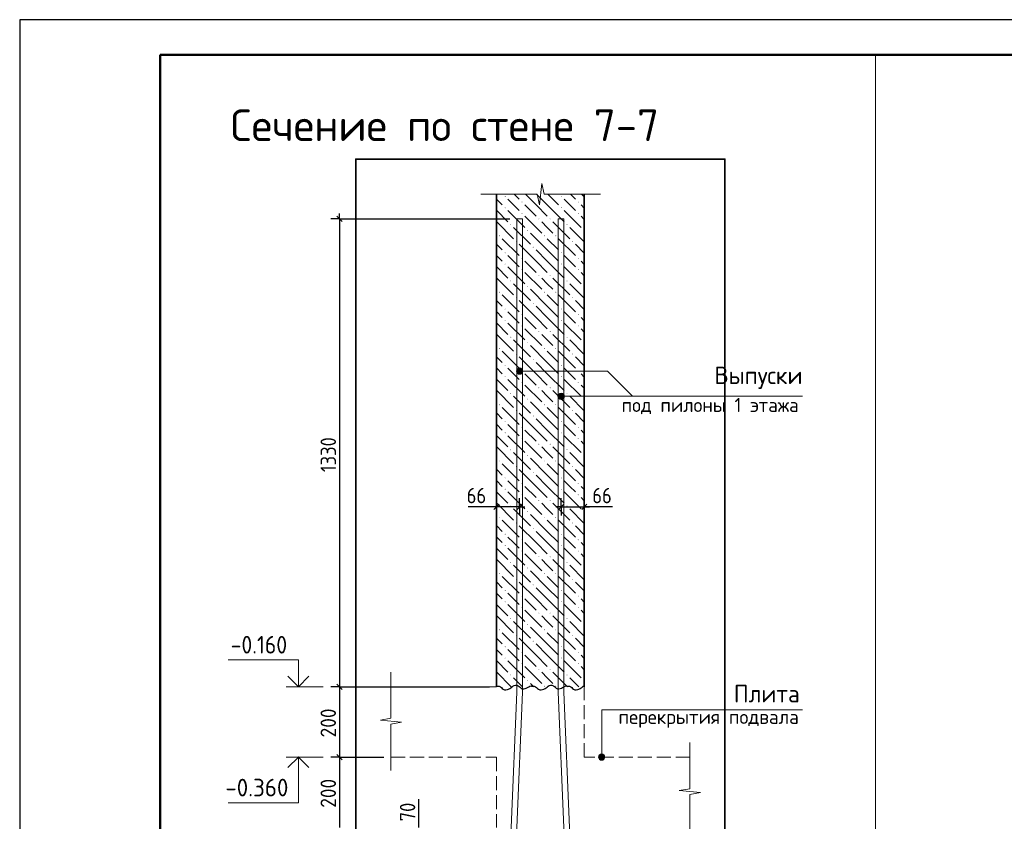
# Model space of a CAD drawing. Header units: millimetres. Extents: x 0 to 42000, y 0 to 29700.
# Tile 6 of 21: x 0 to 14003, y 18308 to 29700. Entities that reach past the tile are written whole.
import ezdxf

# ---------------------------------------------------------------- set-up
doc = ezdxf.new("R2010")
doc.units = ezdxf.units.MM
doc.linetypes.add('______2', pattern=[270, 200, -70])
for name, color, linetype, lineweight in [('Standard', 7, 'Continuous', 25), ('ЖБ Перекрытие верхний уровень', 7, '______2', 25), ('ЖБ Перекрытие нижний уровень с отделкой', 7, '______2', 25), ('ЖБ Пилон', 7, 'Continuous', 35), ('Заголовок чертежа', 7, 'Continuous', 25), ('Позиционная метка диаметр_ шаг', 7, 'Continuous', 13), ('Позиционная метка линия выноска', 7, 'Continuous', 13), ('Примечания', 7, 'Continuous', 13), ('Стена фоновая арматура Х1', 7, 'Continuous', 35)]:
    doc.layers.add(name, color=color, linetype=linetype, lineweight=lineweight)
doc.layers.add('Размерная выноска', color=7, linetype='Continuous')
doc.styles.add('ISOCPEUR', font='txt')

msp = doc.modelspace()

# ---------------------------------------------------------------- hatches: boundary and pattern name
at = {"layer": 'ЖБ Пилон', "linetype": 'Continuous', "lineweight": 18, "transparency": 33554687}
for points in [[(6897, 27188), (6904, 27194), (6910, 27188), (6904, 27181)], [(7697, 27188), (7704, 27194), (7710, 27188), (7704, 27181)], [(6897, 27028), (6904, 27034), (6910, 27028), (6904, 27021)], [(7137, 27108), (7144, 27114), (7150, 27108), (7144, 27101)], [(7697, 27028), (7704, 27034), (7710, 27028), (7704, 27021)], [(7937, 27108), (7944, 27114), (7950, 27108), (7944, 27101)], [(7137, 26948), (7144, 26954), (7150, 26948), (7144, 26941)], [(7937, 26948), (7944, 26954), (7950, 26948), (7944, 26941)], [(6977, 26788), (6984, 26794), (6990, 26788), (6984, 26781)], [(7377, 26868), (7384, 26874), (7390, 26868), (7384, 26861)], [(7537, 26868), (7544, 26874), (7550, 26868), (7544, 26861)], [(7777, 26788), (7784, 26794), (7790, 26788), (7784, 26781)], [(6817, 26628), (6824, 26634), (6830, 26628), (6824, 26621)], [(7217, 26708), (7224, 26714), (7230, 26708), (7224, 26701)], [(7457, 26628), (7464, 26634), (7470, 26628), (7464, 26621)], [(7617, 26628), (7624, 26634), (7630, 26628), (7624, 26621)], [(8017, 26708), (8024, 26714), (8030, 26708), (8024, 26701)], [(7057, 26548), (7064, 26554), (7070, 26548), (7064, 26541)], [(7297, 26468), (7304, 26474), (7310, 26468), (7304, 26461)], [(7857, 26548), (7864, 26554), (7870, 26548), (7864, 26541)], [(6897, 26388), (6904, 26394), (6910, 26388), (6904, 26381)], [(7697, 26388), (7704, 26394), (7710, 26388), (7704, 26381)], [(6897, 26228), (6904, 26234), (6910, 26228), (6904, 26221)], [(7137, 26308), (7144, 26314), (7150, 26308), (7144, 26301)], [(7697, 26228), (7704, 26234), (7710, 26228), (7704, 26221)], [(7937, 26308), (7944, 26314), (7950, 26308), (7944, 26301)], [(7137, 26148), (7144, 26154), (7150, 26148), (7144, 26141)], [(7377, 26068), (7384, 26074), (7390, 26068), (7384, 26061)], [(7537, 26068), (7544, 26074), (7550, 26068), (7544, 26061)], [(7937, 26148), (7944, 26154), (7950, 26148), (7944, 26141)], [(6977, 25988), (6984, 25994), (6990, 25988), (6984, 25981)], [(7217, 25908), (7224, 25914), (7230, 25908), (7224, 25901)], [(7777, 25988), (7784, 25994), (7790, 25988), (7784, 25981)], [(8017, 25908), (8024, 25914), (8030, 25908), (8024, 25901)], [(6817, 25828), (6824, 25834), (6830, 25828), (6824, 25821)], [(7457, 25828), (7464, 25834), (7470, 25828), (7464, 25821)], [(7617, 25828), (7624, 25834), (7630, 25828), (7624, 25821)], [(7057, 25748), (7064, 25754), (7070, 25748), (7064, 25741)], [(7297, 25668), (7304, 25674), (7310, 25668), (7304, 25661)], [(7857, 25748), (7864, 25754), (7870, 25748), (7864, 25741)], [(6897, 25588), (6904, 25594), (6910, 25588), (6904, 25581)], [(7137, 25508), (7144, 25514), (7150, 25508), (7144, 25501)], [(7697, 25588), (7704, 25594), (7710, 25588), (7704, 25581)], [(7937, 25508), (7944, 25514), (7950, 25508), (7944, 25501)], [(6897, 25428), (6904, 25434), (6910, 25428), (6904, 25421)], [(7137, 25348), (7144, 25354), (7150, 25348), (7144, 25341)], [(7697, 25428), (7704, 25434), (7710, 25428), (7704, 25421)], [(7937, 25348), (7944, 25354), (7950, 25348), (7944, 25341)], [(7377, 25268), (7384, 25274), (7390, 25268), (7384, 25261)], [(7537, 25268), (7544, 25274), (7550, 25268), (7544, 25261)], [(6977, 25188), (6984, 25194), (6990, 25188), (6984, 25181)], [(7217, 25108), (7224, 25114), (7230, 25108), (7224, 25101)], [(7777, 25188), (7784, 25194), (7790, 25188), (7784, 25181)], [(8017, 25108), (8024, 25114), (8030, 25108), (8024, 25101)], [(6817, 25028), (6824, 25034), (6830, 25028), (6824, 25021)], [(7057, 24948), (7064, 24954), (7070, 24948), (7064, 24941)], [(7457, 25028), (7464, 25034), (7470, 25028), (7464, 25021)], [(7617, 25028), (7624, 25034), (7630, 25028), (7624, 25021)], [(7857, 24948), (7864, 24954), (7870, 24948), (7864, 24941)], [(6897, 24788), (6904, 24794), (6910, 24788), (6904, 24781)], [(7297, 24868), (7304, 24874), (7310, 24868), (7304, 24861)], [(7697, 24788), (7704, 24794), (7710, 24788), (7704, 24781)], [(7137, 24708), (7144, 24714), (7150, 24708), (7144, 24701)], [(7937, 24708), (7944, 24714), (7950, 24708), (7944, 24701)], [(6897, 24628), (6904, 24634), (6910, 24628), (6904, 24621)], [(7137, 24548), (7144, 24554), (7150, 24548), (7144, 24541)], [(7697, 24628), (7704, 24634), (7710, 24628), (7704, 24621)], [(7937, 24548), (7944, 24554), (7950, 24548), (7944, 24541)], [(6977, 24388), (6984, 24394), (6990, 24388), (6984, 24381)], [(7377, 24468), (7384, 24474), (7390, 24468), (7384, 24461)], [(7537, 24468), (7544, 24474), (7550, 24468), (7544, 24461)], [(7777, 24388), (7784, 24394), (7790, 24388), (7784, 24381)], [(6817, 24228), (6824, 24234), (6830, 24228), (6824, 24221)], [(7217, 24308), (7224, 24314), (7230, 24308), (7224, 24301)], [(7457, 24228), (7464, 24234), (7470, 24228), (7464, 24221)], [(7617, 24228), (7624, 24234), (7630, 24228), (7624, 24221)], [(8017, 24308), (8024, 24314), (8030, 24308), (8024, 24301)], [(7057, 24148), (7064, 24154), (7070, 24148), (7064, 24141)], [(7857, 24148), (7864, 24154), (7870, 24148), (7864, 24141)], [(6897, 23988), (6904, 23994), (6910, 23988), (6904, 23981)], [(7297, 24068), (7304, 24074), (7310, 24068), (7304, 24061)], [(7697, 23988), (7704, 23994), (7710, 23988), (7704, 23981)], [(6897, 23828), (6904, 23834), (6910, 23828), (6904, 23821)], [(7137, 23908), (7144, 23914), (7150, 23908), (7144, 23901)], [(7697, 23828), (7704, 23834), (7710, 23828), (7704, 23821)], [(7937, 23908), (7944, 23914), (7950, 23908), (7944, 23901)], [(7137, 23748), (7144, 23754), (7150, 23748), (7144, 23741)], [(7377, 23668), (7384, 23674), (7390, 23668), (7384, 23661)], [(7537, 23668), (7544, 23674), (7550, 23668), (7544, 23661)], [(7937, 23748), (7944, 23754), (7950, 23748), (7944, 23741)], [(6977, 23588), (6984, 23594), (6990, 23588), (6984, 23581)], [(7777, 23588), (7784, 23594), (7790, 23588), (7784, 23581)], [(6817, 23428), (6824, 23434), (6830, 23428), (6824, 23421)], [(7217, 23508), (7224, 23514), (7230, 23508), (7224, 23501)], [(7457, 23428), (7464, 23434), (7470, 23428), (7464, 23421)], [(7617, 23428), (7624, 23434), (7630, 23428), (7624, 23421)], [(8017, 23508), (8024, 23514), (8030, 23508), (8024, 23501)], [(7057, 23348), (7064, 23354), (7070, 23348), (7064, 23341)], [(7297, 23268), (7304, 23274), (7310, 23268), (7304, 23261)], [(7857, 23348), (7864, 23354), (7870, 23348), (7864, 23341)], [(6897, 23188), (6904, 23194), (6910, 23188), (6904, 23181)], [(7137, 23108), (7144, 23114), (7150, 23108), (7144, 23101)], [(7697, 23188), (7704, 23194), (7710, 23188), (7704, 23181)], [(7937, 23108), (7944, 23114), (7950, 23108), (7944, 23101)], [(6897, 23028), (6904, 23034), (6910, 23028), (6904, 23021)], [(7697, 23028), (7704, 23034), (7710, 23028), (7704, 23021)], [(7137, 22948), (7144, 22954), (7150, 22948), (7144, 22941)], [(7377, 22868), (7384, 22874), (7390, 22868), (7384, 22861)], [(7537, 22868), (7544, 22874), (7550, 22868), (7544, 22861)], [(7937, 22948), (7944, 22954), (7950, 22948), (7944, 22941)], [(6977, 22788), (6984, 22794), (6990, 22788), (6984, 22781)], [(7217, 22708), (7224, 22714), (7230, 22708), (7224, 22701)], [(7777, 22788), (7784, 22794), (7790, 22788), (7784, 22781)], [(8017, 22708), (8024, 22714), (8030, 22708), (8024, 22701)], [(6817, 22628), (6824, 22634), (6830, 22628), (6824, 22621)], [(7057, 22548), (7064, 22554), (7070, 22548), (7064, 22541)], [(7457, 22628), (7464, 22634), (7470, 22628), (7464, 22621)], [(7617, 22628), (7624, 22634), (7630, 22628), (7624, 22621)], [(7857, 22548), (7864, 22554), (7870, 22548), (7864, 22541)], [(7297, 22468), (7304, 22474), (7310, 22468), (7304, 22461)], [(6897, 22388), (6904, 22394), (6910, 22388), (6904, 22381)], [(7137, 22308), (7144, 22314), (7150, 22308), (7144, 22301)], [(7697, 22388), (7704, 22394), (7710, 22388), (7704, 22381)], [(7937, 22308), (7944, 22314), (7950, 22308), (7944, 22301)], [(6897, 22228), (6904, 22234), (6910, 22228), (6904, 22221)], [(7137, 22148), (7144, 22154), (7150, 22148), (7144, 22141)], [(7697, 22228), (7704, 22234), (7710, 22228), (7704, 22221)], [(7937, 22148), (7944, 22154), (7950, 22148), (7944, 22141)], [(6977, 21988), (6984, 21994), (6990, 21988), (6984, 21981)], [(7377, 22068), (7384, 22074), (7390, 22068), (7384, 22061)], [(7537, 22068), (7544, 22074), (7550, 22068), (7544, 22061)], [(7777, 21988), (7784, 21994), (7790, 21988), (7784, 21981)], [(7217, 21908), (7224, 21914), (7230, 21908), (7224, 21901)], [(8017, 21908), (8024, 21914), (8030, 21908), (8024, 21901)], [(6817, 21828), (6824, 21834), (6830, 21828), (6824, 21821)], [(7057, 21748), (7064, 21754), (7070, 21748), (7064, 21741)], [(7457, 21828), (7464, 21834), (7470, 21828), (7464, 21821)], [(7617, 21828), (7624, 21834), (7630, 21828), (7624, 21821)], [(7857, 21748), (7864, 21754), (7870, 21748), (7864, 21741)], [(6897, 21588), (6904, 21594), (6910, 21588), (6904, 21581)], [(7297, 21668), (7304, 21674), (7310, 21668), (7304, 21661)], [(7697, 21588), (7704, 21594), (7710, 21588), (7704, 21581)], [(6897, 21428), (6904, 21434), (6910, 21428), (6904, 21421)], [(7137, 21508), (7144, 21514), (7150, 21508), (7144, 21501)], [(7697, 21428), (7704, 21434), (7710, 21428), (7704, 21421)], [(7937, 21508), (7944, 21514), (7950, 21508), (7944, 21501)], [(7137, 21348), (7144, 21354), (7150, 21348), (7144, 21341)], [(7937, 21348), (7944, 21354), (7950, 21348), (7944, 21341)], [(6977, 21188), (6984, 21194), (6990, 21188), (6984, 21181)], [(7377, 21268), (7384, 21274), (7390, 21268), (7384, 21261)], [(7537, 21268), (7544, 21274), (7550, 21268), (7544, 21261)], [(7777, 21188), (7784, 21194), (7790, 21188), (7784, 21181)], [(6817, 21028), (6824, 21034), (6830, 21028), (6824, 21021)], [(7217, 21108), (7224, 21114), (7230, 21108), (7224, 21101)], [(7457, 21028), (7464, 21034), (7470, 21028), (7464, 21021)], [(7617, 21028), (7624, 21034), (7630, 21028), (7624, 21021)], [(8017, 21108), (8024, 21114), (8030, 21108), (8024, 21101)], [(7057, 20948), (7064, 20954), (7070, 20948), (7064, 20941)], [(7297, 20868), (7304, 20874), (7310, 20868), (7304, 20861)], [(7857, 20948), (7864, 20954), (7870, 20948), (7864, 20941)], [(6897, 20788), (6904, 20794), (6910, 20788), (6904, 20781)], [(7697, 20788), (7704, 20794), (7710, 20788), (7704, 20781)], [(6897, 20628), (6904, 20634), (6910, 20628), (6904, 20621)], [(7137, 20708), (7144, 20714), (7150, 20708), (7144, 20701)], [(7697, 20628), (7704, 20634), (7710, 20628), (7704, 20621)], [(7937, 20708), (7944, 20714), (7950, 20708), (7944, 20701)], [(7137, 20548), (7144, 20554), (7150, 20548), (7144, 20541)], [(7377, 20468), (7384, 20474), (7390, 20468), (7384, 20461)], [(7537, 20468), (7544, 20474), (7550, 20468), (7544, 20461)], [(7937, 20548), (7944, 20554), (7950, 20548), (7944, 20541)], [(6977, 20388), (6984, 20394), (6990, 20388), (6984, 20381)], [(7217, 20308), (7224, 20314), (7230, 20308), (7224, 20301)], [(7777, 20388), (7784, 20394), (7790, 20388), (7784, 20381)], [(8017, 20308), (8024, 20314), (8030, 20308), (8024, 20301)], [(6817, 20228), (6824, 20234), (6830, 20228), (6824, 20221)], [(7457, 20228), (7464, 20234), (7470, 20228), (7464, 20221)], [(7617, 20228), (7624, 20234), (7630, 20228), (7624, 20221)]]:
    msp.add_hatch(color=7, dxfattribs=at).paths.add_polyline_path(points, flags=16)
at = {"layer": 'Позиционная метка линия выноска', "linetype": 'Continuous', "lineweight": 13, "transparency": 33554687}
for points in [[(7072, 24682), (7072, 24727), (7065, 24705)], [(7072, 24727), (7088, 24666), (7088, 24743)], [(7072, 24727), (7072, 24682), (7088, 24666)], [(7088, 24743), (7110, 24660), (7110, 24750)], [(7088, 24743), (7088, 24666), (7110, 24660)], [(7110, 24750), (7110, 24660), (7133, 24666)], [(7110, 24750), (7133, 24666), (7133, 24743)], [(7133, 24743), (7133, 24666), (7149, 24682)], [(7133, 24743), (7149, 24682), (7149, 24727)], [(7149, 24727), (7149, 24682), (7155, 24705)], [(7662, 24325), (7662, 24370), (7655, 24348)], [(7662, 24370), (7678, 24309), (7678, 24387)], [(7662, 24370), (7662, 24325), (7678, 24309)], [(7678, 24387), (7700, 24303), (7700, 24393)], [(7678, 24387), (7678, 24309), (7700, 24303)], [(7700, 24393), (7700, 24303), (7723, 24309)], [(7700, 24393), (7723, 24309), (7723, 24387)], [(7723, 24387), (7723, 24309), (7739, 24325)], [(7723, 24387), (7739, 24325), (7739, 24370)], [(7739, 24370), (7739, 24325), (7745, 24348)], [(8232, 19220), (8322, 19220), (8315, 19242)], [(8232, 19220), (8315, 19242), (8238, 19242)], [(8238, 19198), (8322, 19220), (8232, 19220)], [(8238, 19242), (8315, 19242), (8299, 19259)], [(8238, 19242), (8299, 19259), (8254, 19259)], [(8238, 19198), (8315, 19198), (8322, 19220)], [(8254, 19181), (8315, 19198), (8238, 19198)], [(8254, 19259), (8299, 19259), (8277, 19265)], [(8254, 19181), (8299, 19181), (8315, 19198)], [(8299, 19181), (8254, 19181), (8277, 19175)]]:
    msp.add_hatch(color=7, dxfattribs=at).paths.add_polyline_path(points)

# ---------------------------------------------------------------- linework, layer by layer
at = {"layer": 'Standard', "color": 7, "linetype": 'Continuous', "lineweight": 25, "transparency": 33554687}
for p, q in [((2000, 29200), (2000, 1058)), ((4511, 26907), (4586, 26832)), ((6818, 22814), (6743, 22739)), ((7148, 22814), (7073, 22739)), ((7663, 22739), (7738, 22814)), ((7993, 22739), (8068, 22814)), ((4511, 20258), (4586, 20183)), ((4511, 19258), (4586, 19183))]:
    msp.add_line(p, q, dxfattribs=at)
at = {"layer": 'Standard', "color": 7, "linetype": 'Continuous', "lineweight": -3, "transparency": 33554687}
for p, q in [((4549, 26870), (4549, 26945)), ((4549, 26870), (4424, 26870)), ((4549, 26870), (4674, 26870)), ((4549, 26870), (6970, 26870)), ((6780, 22777), (6780, 22902)), ((7110, 22777), (7110, 22902)), ((7700, 22777), (7700, 22902)), ((8030, 22777), (8030, 22902)), ((6780, 22777), (6705, 22777)), ((6780, 22777), (6780, 22652)), ((6780, 22777), (6780, 22777)), ((7110, 22777), (6780, 22777)), ((7110, 22777), (7110, 22652)), ((7110, 22777), (7110, 22777)), ((7110, 22777), (7185, 22777)), ((7700, 22777), (7625, 22777)), ((7700, 22777), (7700, 22652)), ((7700, 22777), (7700, 22777)), ((7700, 22777), (8030, 22777)), ((8030, 22777), (8030, 22652)), ((8030, 22777), (8030, 22777)), ((8030, 22777), (8105, 22777)), ((4549, 20220), (4424, 20220)), ((4549, 20220), (4674, 20220)), ((4549, 20220), (6680, 20220)), ((4549, 20220), (4549, 19220)), ((4549, 19220), (4424, 19220)), ((4549, 19220), (4674, 19220)), ((4549, 19220), (5180, 19220)), ((4549, 19220), (4549, 18220))]:
    msp.add_line(p, q, dxfattribs=at)
at = {"layer": 'Standard', "color": 7, "linetype": 'Continuous', "lineweight": 13, "transparency": 33554687}
for p, q in [((4318, 20220), (3788, 20220)), ((4318, 19220), (3788, 19220))]:
    msp.add_line(p, q, dxfattribs=at)
at = {"layer": 'Standard', "color": 7, "linetype": 'Continuous', "lineweight": 25, "transparency": 33554687}
msp.add_lwpolyline([(0, 0), (42000, 0), (42000, 29700), (0, 29700), (0, 0)], close=True, dxfattribs=at)
at = {"layer": 'Standard', "color": 7, "linetype": 'Continuous', "lineweight": 50, "transparency": 33554687}
msp.add_lwpolyline([(2000, 29200), (41500, 29200), (41500, 500), (2000, 500), (2000, 29200)], close=True, dxfattribs=at)
at = {"layer": 'Standard', "color": 7, "linetype": 'Continuous', "lineweight": 13, "transparency": 33554687}
for points in [[(12172, 29200), (2000, 29200), (2000, 1759), (12172, 1759), (12172, 29200)], [(3963, 20220), (3963, 20600), (2963, 20600)], [(3963, 19220), (3963, 18570), (2963, 18570)]]:
    msp.add_lwpolyline(points, dxfattribs=at)
at = {"layer": 'Standard', "color": 254, "linetype": 'Continuous', "lineweight": 35, "true_color": 0xc4c4ff, "transparency": 33554687}
msp.add_lwpolyline([(4780, 3020), (10030, 3020), (10030, 27720), (4780, 27720), (4780, 3020)], dxfattribs=at)
at = {"layer": 'Standard', "color": 7, "linetype": 'Continuous', "lineweight": -3, "transparency": 33554687}
msp.add_lwpolyline([(4549, 26870), (4549, 23191), (4549, 23191), (4549, 20220)], dxfattribs=at)
at = {"layer": 'Standard', "color": 7, "linetype": 'Continuous', "lineweight": 35, "transparency": 33554687}
for points in [[(4111, 20368), (3963, 20220), (3814, 20368)], [(4111, 19072), (3963, 19220), (3814, 19072)]]:
    msp.add_lwpolyline(points, dxfattribs=at)
at = {"layer": 'ЖБ Перекрытие верхний уровень', "color": 7, "linetype": '______2', "lineweight": 18, "transparency": 33554687}
for p, q in [((6780, 20220), (5280, 20220)), ((8030, 19220), (8030, 20220)), ((5280, 19220), (6780, 19220))]:
    msp.add_line(p, q, dxfattribs=at)
at = {"layer": 'ЖБ Перекрытие нижний уровень с отделкой', "color": 7, "linetype": '______2', "lineweight": 18, "transparency": 33554687}
for p, q in [((6780, 19220), (6780, 18220)), ((9530, 19220), (8030, 19220))]:
    msp.add_line(p, q, dxfattribs=at)
at = {"layer": 'ЖБ Пилон', "color": 7, "linetype": 'Continuous', "lineweight": 35, "transparency": 33554687}
for p, q in [((6780, 27220), (6780, 20220)), ((8030, 20220), (8030, 27220))]:
    msp.add_line(p, q, dxfattribs=at)
at = {"layer": 'ЖБ Пилон', "color": 9, "linetype": 'Continuous', "lineweight": 18, "true_color": 0xc7c7c7, "transparency": 33554687}
for p, q in [((7032, 27220), (7104, 27148)), ((7344, 27068), (7192, 27220)), ((7352, 27220), (7504, 27068)), ((7512, 27220), (7664, 27068)), ((7832, 27220), (7904, 27148)), ((8030, 27181), (7992, 27220)), ((6780, 27151), (6864, 27068)), ((7024, 27068), (6944, 27148)), ((7104, 26988), (7024, 27068)), ((7184, 27068), (7344, 26908)), ((7344, 27068), (7504, 26908)), ((7504, 27068), (7744, 26828)), ((7824, 27068), (7744, 27148)), ((7904, 26988), (7824, 27068)), ((7984, 27068), (8030, 27021)), ((6780, 26991), (6944, 26828)), ((6944, 26988), (7184, 26748)), ((7184, 26908), (7424, 26668)), ((7744, 26988), (7984, 26748)), ((7984, 26908), (8030, 26861)), ((6784, 26828), (7024, 26588)), ((7024, 26748), (7264, 26508)), ((7504, 26748), (7424, 26828)), ((7584, 26668), (7504, 26748)), ((7584, 26828), (7824, 26588)), ((7824, 26748), (8030, 26541)), ((6784, 26668), (6780, 26671)), ((7504, 26428), (7264, 26668)), ((6780, 26511), (6864, 26428)), ((6864, 26588), (7104, 26348)), ((7344, 26268), (7104, 26508)), ((7504, 26588), (7664, 26428)), ((7664, 26588), (7904, 26348)), ((8030, 26381), (7904, 26508)), ((6780, 26351), (6864, 26268)), ((7024, 26268), (6944, 26348)), ((7344, 26428), (7504, 26268)), ((7504, 26428), (7664, 26268)), ((7824, 26268), (7744, 26348)), ((6780, 26191), (6944, 26028)), ((6944, 26188), (7184, 25948)), ((7104, 26188), (7024, 26268)), ((7184, 26268), (7344, 26108)), ((7344, 26268), (7504, 26108)), ((7504, 26268), (7744, 26028)), ((7744, 26188), (7984, 25948)), ((7904, 26188), (7824, 26268)), ((7984, 26268), (8030, 26221)), ((7184, 26108), (7424, 25868)), ((7984, 26108), (8030, 26061)), ((6784, 26028), (7024, 25788)), ((7024, 25948), (7264, 25708)), ((7504, 25948), (7424, 26028)), ((7584, 25868), (7504, 25948)), ((7584, 26028), (7824, 25788)), ((7824, 25948), (8030, 25741)), ((6784, 25868), (6780, 25871)), ((6864, 25788), (7104, 25548)), ((7504, 25628), (7264, 25868)), ((7504, 25788), (7664, 25628)), ((7664, 25788), (7904, 25548)), ((6780, 25711), (6864, 25628)), ((7344, 25468), (7104, 25708)), ((7344, 25628), (7504, 25468)), ((7504, 25628), (7664, 25468)), ((8030, 25581), (7904, 25708)), ((6780, 25551), (6864, 25468)), ((7024, 25468), (6944, 25548)), ((7824, 25468), (7744, 25548)), ((6780, 25391), (6944, 25228)), ((6944, 25388), (7184, 25148)), ((7104, 25388), (7024, 25468)), ((7184, 25468), (7344, 25308)), ((7344, 25468), (7504, 25308)), ((7504, 25468), (7744, 25228)), ((7744, 25388), (7984, 25148)), ((7904, 25388), (7824, 25468)), ((7984, 25468), (8030, 25421)), ((6784, 25228), (7024, 24988)), ((7184, 25308), (7424, 25068)), ((7504, 25148), (7424, 25228)), ((7584, 25228), (7824, 24988)), ((7984, 25308), (8030, 25261)), ((6784, 25068), (6780, 25071)), ((7024, 25148), (7264, 24908)), ((7504, 24828), (7264, 25068)), ((7584, 25068), (7504, 25148)), ((7824, 25148), (8030, 24941)), ((6864, 24988), (7104, 24748)), ((7504, 24988), (7664, 24828)), ((7664, 24988), (7904, 24748)), ((6780, 24911), (6864, 24828)), ((7344, 24668), (7104, 24908)), ((7344, 24828), (7504, 24668)), ((7504, 24828), (7664, 24668)), ((8030, 24781), (7904, 24908)), ((6780, 24751), (6864, 24668)), ((7024, 24668), (6944, 24748)), ((7104, 24588), (7024, 24668)), ((7184, 24668), (7344, 24508)), ((7344, 24668), (7504, 24508)), ((7504, 24668), (7744, 24428)), ((7824, 24668), (7744, 24748)), ((7904, 24588), (7824, 24668)), ((7984, 24668), (8030, 24621)), ((6780, 24591), (6944, 24428)), ((6944, 24588), (7184, 24348)), ((7184, 24508), (7424, 24268)), ((7744, 24588), (7984, 24348)), ((7984, 24508), (8030, 24461)), ((6784, 24428), (7024, 24188)), ((7504, 24348), (7424, 24428)), ((7584, 24428), (7824, 24188)), ((6784, 24268), (6780, 24271)), ((7024, 24348), (7264, 24108)), ((7504, 24028), (7264, 24268)), ((7584, 24268), (7504, 24348)), ((7824, 24348), (8030, 24141)), ((6780, 24111), (6864, 24028)), ((6864, 24188), (7104, 23948)), ((7344, 23868), (7104, 24108)), ((7504, 24188), (7664, 24028)), ((7664, 24188), (7904, 23948)), ((8030, 23981), (7904, 24108)), ((6780, 23951), (6864, 23868)), ((7024, 23868), (6944, 23948)), ((7344, 24028), (7504, 23868)), ((7504, 24028), (7664, 23868)), ((7824, 23868), (7744, 23948)), ((7104, 23788), (7024, 23868)), ((7184, 23868), (7344, 23708)), ((7344, 23868), (7504, 23708)), ((7504, 23868), (7744, 23628)), ((7904, 23788), (7824, 23868)), ((7984, 23868), (8030, 23821)), ((6780, 23791), (6944, 23628)), ((6944, 23788), (7184, 23548)), ((7184, 23708), (7424, 23468)), ((7744, 23788), (7984, 23548)), ((7984, 23708), (8030, 23661)), ((6784, 23628), (7024, 23388)), ((7024, 23548), (7264, 23308)), ((7504, 23548), (7424, 23628)), ((7584, 23468), (7504, 23548)), ((7584, 23628), (7824, 23388)), ((7824, 23548), (8030, 23341)), ((6784, 23468), (6780, 23471)), ((6864, 23388), (7104, 23148)), ((7504, 23228), (7264, 23468)), ((7504, 23388), (7664, 23228)), ((7664, 23388), (7904, 23148)), ((6780, 23311), (6864, 23228)), ((7344, 23068), (7104, 23308)), ((8030, 23181), (7904, 23308)), ((6780, 23151), (6864, 23068)), ((7024, 23068), (6944, 23148)), ((7344, 23228), (7504, 23068)), ((7504, 23228), (7664, 23068)), ((7824, 23068), (7744, 23148)), ((6780, 22991), (6944, 22828)), ((6944, 22988), (7184, 22748)), ((7104, 22988), (7024, 23068)), ((7184, 23068), (7344, 22908)), ((7344, 23068), (7504, 22908)), ((7504, 23068), (7744, 22828)), ((7744, 22988), (7984, 22748)), ((7904, 22988), (7824, 23068)), ((7984, 23068), (8030, 23021)), ((6784, 22828), (7024, 22588)), ((7184, 22908), (7424, 22668)), ((7504, 22748), (7424, 22828)), ((7584, 22828), (7824, 22588)), ((7984, 22908), (8030, 22861)), ((7024, 22748), (7264, 22508)), ((7584, 22668), (7504, 22748)), ((7824, 22748), (8030, 22541)), ((6784, 22668), (6780, 22671)), ((6864, 22588), (7104, 22348)), ((7504, 22428), (7264, 22668)), ((7504, 22588), (7664, 22428)), ((7664, 22588), (7904, 22348)), ((6780, 22511), (6864, 22428)), ((7344, 22268), (7104, 22508)), ((7344, 22428), (7504, 22268)), ((7504, 22428), (7664, 22268)), ((8030, 22381), (7904, 22508)), ((6780, 22351), (6864, 22268)), ((7024, 22268), (6944, 22348)), ((7104, 22188), (7024, 22268)), ((7184, 22268), (7344, 22108)), ((7344, 22268), (7504, 22108)), ((7504, 22268), (7744, 22028)), ((7824, 22268), (7744, 22348)), ((7904, 22188), (7824, 22268)), ((7984, 22268), (8030, 22221)), ((6780, 22191), (6944, 22028)), ((6944, 22188), (7184, 21948)), ((7744, 22188), (7984, 21948)), ((6784, 22028), (7024, 21788)), ((7184, 22108), (7424, 21868)), ((7504, 21948), (7424, 22028)), ((7584, 22028), (7824, 21788)), ((7984, 22108), (8030, 22061)), ((6784, 21868), (6780, 21871)), ((7024, 21948), (7264, 21708)), ((7504, 21628), (7264, 21868)), ((7584, 21868), (7504, 21948)), ((7824, 21948), (8030, 21741)), ((6780, 21711), (6864, 21628)), ((6864, 21788), (7104, 21548)), ((7344, 21468), (7104, 21708)), ((7504, 21788), (7664, 21628)), ((7664, 21788), (7904, 21548)), ((8030, 21581), (7904, 21708)), ((7344, 21628), (7504, 21468)), ((7504, 21628), (7664, 21468)), ((6780, 21551), (6864, 21468)), ((7024, 21468), (6944, 21548)), ((7104, 21388), (7024, 21468)), ((7184, 21468), (7344, 21308)), ((7344, 21468), (7504, 21308)), ((7504, 21468), (7744, 21228)), ((7824, 21468), (7744, 21548)), ((7904, 21388), (7824, 21468)), ((7984, 21468), (8030, 21421)), ((6780, 21391), (6944, 21228)), ((6944, 21388), (7184, 21148)), ((7184, 21308), (7424, 21068)), ((7744, 21388), (7984, 21148)), ((7984, 21308), (8030, 21261)), ((6784, 21228), (7024, 20988)), ((7024, 21148), (7264, 20908)), ((7504, 21148), (7424, 21228)), ((7584, 21068), (7504, 21148)), ((7584, 21228), (7824, 20988)), ((7824, 21148), (8030, 20941)), ((6784, 21068), (6780, 21071)), ((7504, 20828), (7264, 21068)), ((6780, 20911), (6864, 20828)), ((6864, 20988), (7104, 20748)), ((7344, 20668), (7104, 20908)), ((7504, 20988), (7664, 20828)), ((7664, 20988), (7904, 20748)), ((8030, 20781), (7904, 20908)), ((6780, 20751), (6864, 20668)), ((7024, 20668), (6944, 20748)), ((7344, 20828), (7504, 20668)), ((7504, 20828), (7664, 20668)), ((7824, 20668), (7744, 20748)), ((6780, 20591), (6944, 20428)), ((6944, 20588), (7184, 20348)), ((7104, 20588), (7024, 20668)), ((7184, 20668), (7344, 20508)), ((7344, 20668), (7504, 20508)), ((7504, 20668), (7744, 20428)), ((7744, 20588), (7984, 20348)), ((7904, 20588), (7824, 20668)), ((7984, 20668), (8030, 20621)), ((7184, 20508), (7424, 20268)), ((7984, 20508), (8030, 20461)), ((6784, 20428), (6992, 20220)), ((7024, 20348), (7152, 20220)), ((7504, 20348), (7424, 20428)), ((7584, 20268), (7504, 20348)), ((7584, 20428), (7792, 20220)), ((7824, 20348), (7952, 20220)), ((6784, 20268), (6780, 20271)), ((7312, 20220), (7264, 20268))]:
    msp.add_line(p, q, dxfattribs=at)
at = {"layer": 'Позиционная метка линия выноска', "color": 7, "linetype": 'Continuous', "lineweight": 13, "transparency": 33554687}
for p, q in [((7065, 24705), (7065, 24705)), ((7110, 24750), (7110, 24750)), ((7110, 24660), (7110, 24660)), ((7155, 24705), (7155, 24705)), ((7700, 24393), (7700, 24393)), ((7655, 24348), (7655, 24348)), ((7700, 24303), (7700, 24303)), ((7745, 24348), (7745, 24348)), ((8232, 19220), (8232, 19220)), ((8277, 19265), (8277, 19265)), ((8322, 19220), (8322, 19220)), ((8277, 19175), (8277, 19175))]:
    msp.add_line(p, q, dxfattribs=at)
for points in [[(7110, 24705), (8358, 24705), (8715, 24348)], [(7700, 24348), (8277, 24348), (11131, 24348)], [(8277, 19220), (8277, 19892), (11131, 19892)]]:
    msp.add_lwpolyline(points, dxfattribs=at)
for centre in [(7110, 24705), (7700, 24348), (8277, 19220)]:
    msp.add_circle(centre, 45, dxfattribs=at)
at = {"layer": 'Примечания', "color": 7, "linetype": 'Continuous', "lineweight": 13, "transparency": 33554687}
for p, q in [((7392, 27070), (7426, 27370)), ((7426, 27370), (7460, 27220)), ((6559, 27220), (7358, 27220)), ((7358, 27220), (7392, 27070)), ((7460, 27220), (8259, 27220)), ((8259, 27220), (8259, 27220)), ((5280, 20429), (5280, 19771)), ((5280, 19771), (5130, 19743)), ((5130, 19743), (5430, 19715)), ((5430, 19715), (5280, 19687)), ((5280, 19687), (5280, 19029)), ((9530, 19429), (9530, 18771)), ((5280, 19029), (5280, 19029)), ((9530, 18771), (9380, 18743)), ((9380, 18743), (9680, 18715)), ((9680, 18715), (9530, 18687)), ((9530, 18687), (9530, 18029))]:
    msp.add_line(p, q, dxfattribs=at)
at = {"layer": 'Примечания', "color": 7, "linetype": 'Continuous', "lineweight": 25, "transparency": 33554687}
for points in [[(6780, 20229), (6799, 20229), (6819, 20226), (6837, 20220), (6851, 20209), (6864, 20196), (6878, 20185), (6897, 20178), (6916, 20174), (6936, 20179), (6954, 20186), (6971, 20194), (6986, 20204), (7000, 20216), (7014, 20227), (7031, 20236), (7050, 20241), (7070, 20240), (7090, 20235), (7104, 20224), (7117, 20212), (7131, 20201), (7148, 20192), (7168, 20190), (7188, 20195), (7205, 20202), (7222, 20211), (7240, 20219), (7257, 20227), (7276, 20231), (7280, 20232)], [(7280, 20229), (7299, 20229), (7319, 20226), (7337, 20220), (7351, 20209), (7364, 20196), (7378, 20185), (7397, 20178), (7416, 20174), (7436, 20179), (7454, 20186), (7471, 20194), (7486, 20204), (7500, 20216), (7514, 20227), (7531, 20236), (7550, 20241), (7570, 20240), (7590, 20235), (7604, 20224), (7617, 20212), (7631, 20201), (7648, 20192), (7668, 20190), (7688, 20195), (7705, 20202), (7722, 20211), (7740, 20219), (7757, 20227), (7776, 20231), (7780, 20232)], [(7780, 20229), (7799, 20229), (7819, 20226), (7837, 20220), (7851, 20209), (7864, 20196), (7878, 20185), (7897, 20178), (7916, 20174), (7936, 20179), (7954, 20186), (7971, 20194), (7986, 20204), (8000, 20216), (8014, 20227), (8030, 20236)]]:
    msp.add_lwpolyline(points, dxfattribs=at)
at = {"layer": 'Размерная выноска', "color": 7, "linetype": 'Continuous', "lineweight": -3, "transparency": 33554687}
for p, q in [((6780, 22777), (6380, 22777)), ((8430, 22777), (8030, 22777)), ((5677, 18220), (5677, 18620))]:
    msp.add_line(p, q, dxfattribs=at)
at = {"layer": 'Стена фоновая арматура Х1', "color": 7, "linetype": 'Continuous', "lineweight": 18, "transparency": 33554687}
for points in [[(6990, 5520), (6990, 18221), (7070, 20143), (7070, 26870), (7150, 26870), (7150, 20141), (7070, 18219), (7070, 5520), (6990, 5520)], [(7740, 5520), (7740, 18219), (7660, 20141), (7660, 26870), (7740, 26870), (7740, 20143), (7820, 18221), (7820, 5520), (7740, 5520)]]:
    msp.add_lwpolyline(points, dxfattribs=at)

# ---------------------------------------------------------------- texts
at = {"layer": 'Standard', "color": 7, "linetype": 'Continuous', "lineweight": 25, "transparency": 33554687, "char_height": 220, "attachment_point": 7, "rotation": 90, "style": 'ISOCPEUR'}
for s, insert, width in [('\\W0.87;1330', (4499, 23270), 666.9), ('\\W0.91;200', (4499, 19500), 561.99), ('\\W0.91;200', (4499, 18500), 561.99), ('\\W0.87;70', (5627, 18307), 403.94)]:
    msp.add_mtext(s, dxfattribs=dict(at, insert=insert, width=width))
at = {"layer": 'Standard', "color": 7, "linetype": 'Continuous', "lineweight": 25, "transparency": 33554687, "attachment_point": 7, "style": 'ISOCPEUR'}
for s, insert, char_height, width in [('\\W0.87;66', (6357, 22827), 220, 403.93), ('\\W0.87;66', (8143, 22827), 220, 403.92), ('\\W0.90;-0.160', (3000, 20692), 250, 1011.77), ('\\W0.95;-0.360', (2925, 18662), 250, 1067.86)]:
    msp.add_mtext(s, dxfattribs=dict(at, insert=insert, char_height=char_height, width=width))
at = {"layer": 'Заголовок чертежа', "color": 7, "linetype": 'Continuous', "lineweight": 50, "transparency": 33554687, "insert": (3000, 27975), "char_height": 450, "width": 6428.15, "attachment_point": 7, "style": 'ISOCPEUR'}
msp.add_mtext('\\W0.99;Сечение по стене 7-7', dxfattribs=at)
at = {"layer": 'Позиционная метка диаметр_ шаг', "color": 7, "linetype": 'Continuous', "lineweight": 25, "transparency": 33554687, "attachment_point": 7, "style": 'ISOCPEUR'}
for s, insert, char_height, width in [('\\W0.96;Выпуски', (9881, 24453), 250, 1369.43), ('\\W0.97;под пилоны 1 этажа', (8560, 24093), 200, 2655.74), ('\\W0.95;Плита', (10156, 19997), 250, 1093.33), ('\\W0.98;перекрытия подвала', (8515, 19637), 200, 2696.75)]:
    msp.add_mtext(s, dxfattribs=dict(at, insert=insert, char_height=char_height, width=width))

doc.saveas('drawing.dxf')
